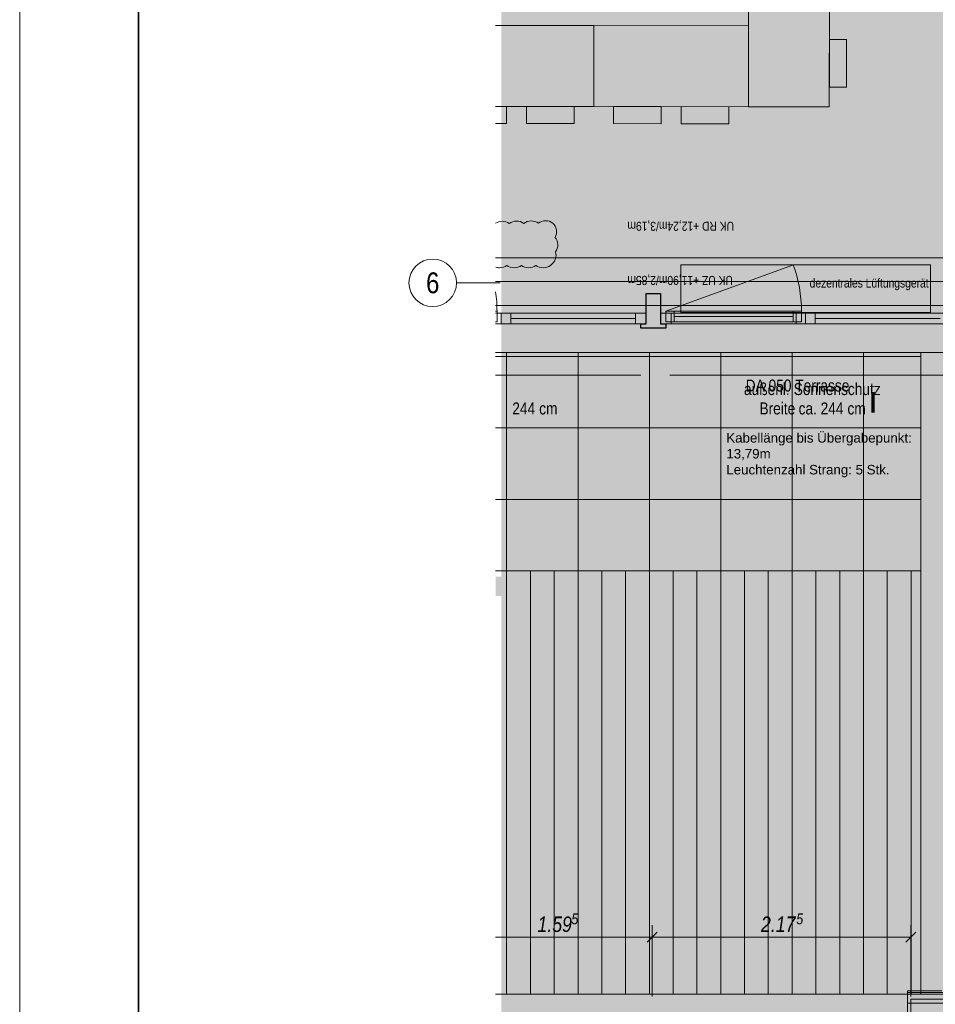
# Model space of a CAD drawing. Extents: x -620 to 300, y 62 to 1112.
# Tile 4 of 200: x -620 to -466, y 263 to 429. Entities that reach past the tile are written whole.
import ezdxf
from ezdxf.enums import TextEntityAlignment as Align
from ezdxf.lldxf.tags import DXFTag

# ---------------------------------------------------------------- set-up
doc = ezdxf.new("R2010")
doc.units = 0
doc.layers.get('0').update_dxf_attribs({"lineweight": 13})
for name, color, linetype, lineweight, true_color in [('00_E_ST_Handlaufleuchte_Bem', 7, 'Continuous', 5, 0x7d7d00), ('00_E_ST_Handlaufleuchte_Kabel', 3, 'Continuous', 18, 0x00ff00), ('00_E_ST_Handlaufleuchte–Handlauf-Position', 7, 'Continuous', 5, 0x0000b2), ('30 -33 Aussenwände- 7 Fassade_ Elemente', 7, 'Continuous', 9, 0x00aacc), ('30 -34 Innenwände- 6 Elemente', 7, 'Continuous', 9, 0xff6633), ('30 -35 Decken- 1 Konstruktion-Träger- Stahlbeton', 7, 'Continuous', 13, 0x33aa00), ('30 -35 Decken- 2.2 Treppen Außen', 9, 'Continuous', 9, 0x808080), ('30 -36 Dächer- 3 Dachbeläge', 7, 'Continuous', 15, 0x9999ff), ('30 -36 Dächer- 4 Dachbekleidungen', 7, 'Continuous', 9, 0xccccff), ('60- 61 allgemeine Ausstattung- 1 Möbel', 9, 'Continuous', 9, 0x808080), ('60- 61 allgemeine Ausstattung- 4 Terrassen', 9, 'Continuous', 9, 0x808080), ('70 -72 Beschriftung- 1 Beschriftung allgemein', 7, 'Continuous', 9, 0xff6633), ('70 -76 Bemaßung- 2 Allgemein', 9, 'Continuous', 5, 0x808080), ('70 -77 Revision- 2 Wolken', 7, 'Continuous', 18, 0x944cff), ('iwb_Layout Achsbezeichung', 1, 'Continuous', 13, 0xff0000), ('iwb_Layout BA_Markierung', 7, 'Continuous', 9, 0xbadcdc)]:
    doc.layers.add(name, color=color, linetype=linetype, lineweight=lineweight, true_color=true_color)
for name, color, linetype, lineweight in [('00_E_ST_Handlaufleuchte_Kabel_Text', 7, 'Continuous', 13), ('70 -71 Achsen- 1 Gebäudeachsen', 7, 'STRICHPUNKT2-A06CPVM0L0', 18), ('70 -72 Beschriftung- 5 Höhenkoten-A06CPVLXL0', 7, 'Continuous', 15), ('iwb_Plankopf Rahmen', 7, 'Continuous', 35)]:
    doc.layers.add(name, color=color, linetype=linetype, lineweight=lineweight)
doc.styles.get("Standard").update_dxf_attribs({"font": 'ARIALN.TTF'})
tags = doc.linetypes.add('grob-A06CPVLVL0', pattern=[14, 3, -8, 3]).pattern_tags.tags
tags[8:9] = [DXFTag(74, 4), DXFTag(75, 0), DXFTag(340, '0'), DXFTag(46, 0.0), DXFTag(50, 0.0), DXFTag(44, 0.0), DXFTag(45, 0.0)]
tags[6:7] = [DXFTag(74, 4), DXFTag(75, 0), DXFTag(340, '0'), DXFTag(46, 0.0), DXFTag(50, 0.0), DXFTag(44, 0.0), DXFTag(45, 0.0)]
tags[4:5] = [DXFTag(74, 4), DXFTag(75, 0), DXFTag(340, '0'), DXFTag(46, 0.0), DXFTag(50, 0.0), DXFTag(44, 0.0), DXFTag(45, 0.0)]
tags = doc.linetypes.add('STRICHPUNKT2', pattern=[12.7, 6.35, -3.175, 0, -3.175]).pattern_tags.tags
tags[10:11] = [DXFTag(74, 4), DXFTag(75, 0), DXFTag(340, '0'), DXFTag(46, 0.0), DXFTag(50, 0.0), DXFTag(44, 0.0), DXFTag(45, 0.0)]
tags[8:9] = [DXFTag(74, 4), DXFTag(75, 0), DXFTag(340, '0'), DXFTag(46, 0.0), DXFTag(50, 0.0), DXFTag(44, 0.0), DXFTag(45, 0.0)]
tags[6:7] = [DXFTag(74, 4), DXFTag(75, 0), DXFTag(340, '0'), DXFTag(46, 0.0), DXFTag(50, 0.0), DXFTag(44, 0.0), DXFTag(45, 0.0)]
tags[4:5] = [DXFTag(74, 4), DXFTag(75, 0), DXFTag(340, '0'), DXFTag(46, 0.0), DXFTag(50, 0.0), DXFTag(44, 0.0), DXFTag(45, 0.0)]
tags = doc.linetypes.add('STRICHPUNKT2-A06CPVM0L0', pattern=[12.7, 6.35, -3.175, 0, -3.175]).pattern_tags.tags
tags[10:11] = [DXFTag(74, 4), DXFTag(75, 0), DXFTag(340, '0'), DXFTag(46, 0.0), DXFTag(50, 0.0), DXFTag(44, 0.0), DXFTag(45, 0.0)]
tags[8:9] = [DXFTag(74, 4), DXFTag(75, 0), DXFTag(340, '0'), DXFTag(46, 0.0), DXFTag(50, 0.0), DXFTag(44, 0.0), DXFTag(45, 0.0)]
tags[6:7] = [DXFTag(74, 4), DXFTag(75, 0), DXFTag(340, '0'), DXFTag(46, 0.0), DXFTag(50, 0.0), DXFTag(44, 0.0), DXFTag(45, 0.0)]
tags[4:5] = [DXFTag(74, 4), DXFTag(75, 0), DXFTag(340, '0'), DXFTag(46, 0.0), DXFTag(50, 0.0), DXFTag(44, 0.0), DXFTag(45, 0.0)]

# ---------------------------------------------------------------- blocks, each defined once
blk = doc.blocks.new('Polygon-A06CPVLNL0')
at = {"color": 0, "linetype": 'ByBlock', "lineweight": -2, "ltscale": 0.13}
blk.add_solid([(-459.48, 86.61), (-538.63, 86.4), (-459.32, 1083.81), (-538.63, 1083.81)], dxfattribs=at)
blk = doc.blocks.new('Referenz-A06CPVM1L0')
at = {"layer": '30 -33 Aussenwände- 7 Fassade_ Elemente', "color": 0, "linetype": 'Continuous', "ltscale": 0.13}
for p, q in [((-539.61, 388.61), (-460.68, 388.61)), ((-539.38, 379.66), (-539.61, 379.66)), ((-538.68, 379.31), (-539.61, 379.31)), ((-539.38, 377.86), (-539.38, 379.66)), ((-538.68, 377.51), (-538.68, 379.31)), ((-514.28, 379.31), (-538.68, 379.31)), ((-514.28, 377.51), (-514.28, 379.31)), ((-487.48, 379.31), (-511.88, 379.31)), ((-511.88, 379.31), (-511.88, 377.51)), ((-488.18, 379.66), (-510.98, 379.66)), ((-510.98, 379.66), (-510.98, 377.86)), ((-488.18, 377.86), (-488.18, 379.66)), ((-463.08, 379.31), (-487.48, 379.31)), ((-487.48, 379.31), (-487.48, 377.51)), ((-539.61, 377.86), (-539.38, 377.86)), ((-539.61, 377.51), (-538.68, 377.51)), ((-538.68, 377.51), (-514.28, 377.51)), ((-511.88, 377.51), (-487.48, 377.51)), ((-510.98, 377.86), (-488.18, 377.86)), ((-487.48, 377.51), (-463.08, 377.51)), ((-457.58, 372.67), (-539.61, 372.67)), ((-468.12, 372.67), (-463.98, 372.67)), ((-468.12, 264.81), (-468.12, 372.67)), ((-470.36, 220.41), (-470.36, 264.81)), ((-470.36, 264.81), (-463.98, 264.81)), ((-463.98, 264.81), (-468.12, 264.81))]:
    blk.add_line(p, q, dxfattribs=at)
at = {"layer": '30 -33 Aussenwände- 7 Fassade_ Elemente', "color": 0, "linetype": 'grob-A06CPVLVL0', "ltscale": 0.13}
for p, q in [((-510.98, 379.66), (-489.55, 387.46)), ((-466.48, 387.41), (-508.48, 387.41)), ((-508.48, 387.41), (-508.48, 379.41)), ((-466.48, 379.41), (-466.48, 387.41)), ((-508.48, 379.41), (-466.48, 379.41))]:
    blk.add_line(p, q, dxfattribs=at)
at = {"layer": '30 -33 Aussenwände- 7 Fassade_ Elemente', "color": 0, "linetype": 'Continuous', "lineweight": 25, "ltscale": 0.25}
for p, q in [((-514.28, 377.51), (-514.28, 382.61)), ((-514.28, 382.61), (-511.88, 382.61)), ((-511.88, 382.61), (-511.88, 377.51)), ((-515.18, 376.81), (-515.18, 377.51)), ((-515.18, 377.51), (-514.28, 377.51)), ((-511.88, 377.51), (-510.98, 377.51)), ((-510.98, 377.51), (-510.98, 376.81)), ((-510.98, 376.81), (-515.18, 376.81))]:
    blk.add_line(p, q, dxfattribs=at)
at = {"layer": '30 -33 Aussenwände- 7 Fassade_ Elemente', "color": 0, "linetype": 'Continuous', "lineweight": 18, "ltscale": 0.18}
for p, q in [((-539.38, 379.66), (-539.61, 379.66)), ((-538.68, 379.31), (-539.61, 379.31)), ((-539.38, 377.86), (-539.38, 379.66)), ((-537.08, 379.31), (-538.68, 379.31)), ((-538.68, 379.31), (-538.68, 377.51)), ((-537.08, 377.51), (-537.08, 379.31)), ((-514.28, 379.31), (-516.08, 379.31)), ((-516.08, 379.31), (-516.08, 377.51)), ((-514.28, 377.51), (-514.28, 379.31)), ((-510.08, 379.31), (-511.88, 379.31)), ((-511.88, 379.31), (-511.88, 377.51)), ((-509.58, 379.66), (-510.98, 379.66)), ((-510.98, 379.66), (-510.98, 377.86)), ((-510.08, 377.51), (-510.08, 379.31)), ((-509.58, 377.86), (-509.58, 379.66)), ((-488.18, 379.66), (-489.58, 379.66)), ((-489.58, 379.66), (-489.58, 377.86)), ((-487.48, 379.31), (-489.08, 379.31)), ((-489.08, 379.31), (-489.08, 377.51)), ((-488.18, 377.86), (-488.18, 379.66)), ((-487.48, 377.51), (-487.48, 379.31)), ((-485.88, 379.31), (-487.48, 379.31)), ((-485.88, 377.51), (-485.88, 379.31)), ((-539.61, 377.86), (-539.38, 377.86)), ((-539.61, 377.51), (-538.68, 377.51)), ((-538.68, 377.51), (-537.08, 377.51)), ((-537.08, 378.41), (-516.08, 378.41)), ((-516.08, 377.51), (-514.28, 377.51)), ((-511.88, 377.51), (-510.08, 377.51)), ((-510.98, 377.86), (-509.58, 377.86)), ((-489.58, 378.76), (-509.58, 378.76)), ((-489.58, 377.86), (-488.18, 377.86)), ((-489.08, 377.51), (-487.48, 377.51)), ((-487.48, 377.51), (-485.88, 377.51)), ((-485.88, 378.41), (-464.88, 378.41))]:
    blk.add_line(p, q, dxfattribs=at)
at = {"layer": '30 -33 Aussenwände- 7 Fassade_ Elemente', "color": 0, "linetype": 'grob-A06CPVLVL0', "ltscale": 0.13}
for centre, end_param in [((-510.98, 379.66), 0.349066), ((-562.18, 379.66), 0.142192)]:
    blk.add_ellipse(centre, major_axis=(22.8, 0), ratio=1, start_param=0, end_param=end_param, dxfattribs=at)
at = {"layer": '30 -34 Innenwände- 6 Elemente', "color": 0, "linetype": 'Continuous', "ltscale": 0.13}
for p, q in [((-463.98, 264.81), (-470.36, 264.81)), ((-470.36, 264.81), (-470.36, 262.61))]:
    blk.add_line(p, q, dxfattribs=at)
at = {"layer": '30 -35 Decken- 1 Konstruktion-Träger- Stahlbeton', "color": 0, "linetype": 'grob-A06CPVLVL0', "lineweight": -2, "ltscale": 0.13}
for p, q in [((-539.61, 388.61), (-460.18, 388.61)), ((-539.61, 380.61), (-460.18, 380.61))]:
    blk.add_line(p, q, dxfattribs=at)
at = {"layer": '30 -35 Decken- 2.2 Treppen Außen', "color": 0, "linetype": 'grob-A06CPVLVL0', "ltscale": 0.13}
for p, q in [((-470.36, 264.81), (-539.61, 264.81)), ((-470.36, 220.41), (-470.36, 264.81)), ((-470.36, 262.61), (-470.36, 264.81))]:
    blk.add_line(p, q, dxfattribs=at)
at = {"layer": '30 -35 Decken- 2.2 Treppen Außen', "color": 0, "linetype": 'Continuous', "ltscale": 0.13}
for p, q in [((-539.61, 264.81), (-470.36, 264.81)), ((-470.36, 264.81), (-539.61, 264.81)), ((-470.36, 264.81), (-470.36, 262.61)), ((-470.36, 220.41), (-470.36, 264.81)), ((-470.36, 262.61), (-470.36, 264.81))]:
    blk.add_line(p, q, dxfattribs=at)
at = {"layer": '30 -36 Dächer- 3 Dachbeläge', "color": 0, "linetype": 'Continuous', "ltscale": 0.15}
for p, q in [((-464.58, 265.41), (-470.36, 265.41)), ((-470.36, 265.41), (-470.36, 262.41))]:
    blk.add_line(p, q, dxfattribs=at)
at = {"layer": '30 -36 Dächer- 3 Dachbeläge', "color": 0, "lineweight": 0}
for points in [[(-470.36, 262.41), (-470.36, 265.41), (-464.58, 262.41)], [(-464.58, 262.41), (-470.36, 265.41), (-464.58, 265.41)]]:
    blk.add_solid(points, dxfattribs=at)
at = {"layer": '30 -36 Dächer- 4 Dachbekleidungen', "color": 0, "linetype": 'Continuous', "ltscale": 0.13}
for p, q in [((-464.28, 265.11), (-470.36, 265.11)), ((-470.36, 265.11), (-470.36, 263.31)), ((-470.36, 263.31), (-462.48, 263.31))]:
    blk.add_line(p, q, dxfattribs=at)
at = {"layer": '60- 61 allgemeine Ausstattung- 1 Möbel', "color": 0, "linetype": 'Continuous', "ltscale": 0.13}
for p, q in [((-497.1, 414.01), (-497.06, 440.01)), ((-483.46, 440), (-483.5, 414)), ((-539.61, 427.67), (-523.08, 427.65)), ((-523.08, 427.65), (-523.1, 414.05)), ((-523.1, 414.05), (-523.08, 427.65)), ((-523.08, 427.65), (-497.08, 427.61)), ((-497.08, 427.61), (-497.1, 414.01)), ((-483.49, 417.3), (-483.48, 425.3)), ((-483.48, 425.3), (-480.6, 425.3)), ((-480.6, 425.3), (-480.61, 417.3)), ((-480.61, 417.3), (-483.49, 417.3)), ((-523.1, 414.05), (-539.61, 414.07)), ((-539.61, 414.07), (-537.79, 414.07)), ((-537.79, 414.07), (-537.8, 411.19)), ((-534.41, 411.19), (-534.4, 414.07)), ((-534.4, 414.07), (-526.4, 414.06)), ((-526.4, 414.06), (-526.41, 411.17)), ((-497.1, 414.01), (-523.1, 414.05)), ((-519.8, 411.17), (-519.79, 414.05)), ((-519.79, 414.05), (-511.79, 414.03)), ((-511.79, 414.03), (-511.8, 411.15)), ((-508.41, 411.15), (-508.4, 414.03)), ((-508.4, 414.03), (-500.4, 414.02)), ((-500.4, 414.02), (-500.41, 411.14)), ((-483.5, 414), (-497.1, 414.01)), ((-537.8, 411.19), (-539.61, 411.19)), ((-526.41, 411.17), (-534.41, 411.19)), ((-511.8, 411.15), (-519.8, 411.17)), ((-500.41, 411.14), (-508.41, 411.15))]:
    blk.add_line(p, q, dxfattribs=at)
at = {"layer": '60- 61 allgemeine Ausstattung- 4 Terrassen', "color": 0}
for p, q in [((-537.76, 372.67), (-537.76, 336.01)), ((-525.76, 372.67), (-525.76, 336.01)), ((-513.76, 372.67), (-513.76, 336.01)), ((-501.76, 372.67), (-501.76, 336.01)), ((-489.76, 372.67), (-489.76, 336.01)), ((-477.76, 372.67), (-477.76, 336.01)), ((-468.12, 372.01), (-539.61, 372.01)), ((-468.12, 360.01), (-539.61, 360.01)), ((-468.12, 348.01), (-539.61, 348.01)), ((-539.61, 336.01), (-468.12, 336.01)), ((-537.76, 264.81), (-537.76, 336.01)), ((-533.76, 264.81), (-533.76, 336.01)), ((-529.76, 264.81), (-529.76, 336.01)), ((-525.76, 264.81), (-525.76, 336.01)), ((-521.76, 264.81), (-521.76, 336.01)), ((-517.76, 264.81), (-517.76, 336.01)), ((-513.76, 264.81), (-513.76, 336.01)), ((-509.76, 264.81), (-509.76, 336.01)), ((-505.76, 264.81), (-505.76, 336.01)), ((-501.76, 264.81), (-501.76, 336.01)), ((-497.76, 264.81), (-497.76, 336.01)), ((-493.76, 264.81), (-493.76, 336.01)), ((-489.76, 264.81), (-489.76, 336.01)), ((-485.76, 264.81), (-485.76, 336.01)), ((-481.76, 264.81), (-481.76, 336.01)), ((-477.76, 264.81), (-477.76, 336.01)), ((-473.76, 264.81), (-473.76, 336.01)), ((-469.76, 264.81), (-469.76, 336.01)), ((-468.12, 336.01), (-468.12, 264.81)), ((-468.12, 264.81), (-539.61, 264.81)), ((-461.78, 264.01), (-469.78, 264.01)), ((-469.78, 264.01), (-469.78, 222.61))]:
    blk.add_line(p, q, dxfattribs=at)
at = {"layer": '60- 61 allgemeine Ausstattung- 4 Terrassen', "color": 7, "linetype": 'Continuous', "ltscale": 0.13, "true_color": 0xffffff}
for points in [[(-539.61, 331.77), (-519.89, 331.77), (-519.89, 335.01)], [(-539.61, 331.77), (-519.89, 335.01), (-539.61, 333.79)], [(-539.61, 333.79), (-519.89, 335.01), (-539.61, 335.01)]]:
    blk.add_solid(points, dxfattribs=at)
at = {"layer": '70 -71 Achsen- 1 Gebäudeachsen', "color": 0, "linetype": 'STRICHPUNKT2-A06CPVM0L0', "ltscale": 0.18}
blk.add_line((-539.61, 384.61), (75.88, 384.61), dxfattribs=at)
at = {"layer": '70 -72 Beschriftung- 1 Beschriftung allgemein', "color": 0, "linetype": 'Continuous', "ltscale": 0.13}
for p, q in [((-539.61, 368.86), (-515.18, 368.86)), ((-510.34, 368.86), (-463.34, 368.86))]:
    blk.add_line(p, q, dxfattribs=at)
at = {"layer": '70 -76 Bemaßung- 2 Allgemein', "color": 0, "lineweight": 0}
for points in [[(-517.21, 391.28), (-515.88, 388.61), (-514.54, 391.28)], [(-517.21, 385.94), (-515.88, 388.61), (-514.54, 385.94)]]:
    blk.add_solid(points, dxfattribs=at)
at = {"layer": '70 -77 Revision- 2 Wolken', "color": 0, "linetype": 'Continuous', "ltscale": 0.18}
for centre, major_axis, end_param in [((-538.51, 392.73), (-0.03, 2.03), 0.55965), ((-538.51, 392.73), (1.2, 1.64), 0.643501), ((-536.07, 392.76), (-0.03, 2.03), 0.643501), ((-536.07, 392.76), (1.2, 1.64), 0.643501), ((-533.63, 392.79), (-0.03, 2.03), 0.643501), ((-533.63, 392.79), (1.2, 1.64), 0.643501), ((-531.19, 392.82), (-0.03, 2.03), 0.643501), ((-531.19, 392.82), (1.2, 1.64), 0.643501), ((-531.41, 393), (2.01, 0.32), 0.643501), ((-531.41, 393), (1.8, -0.95), 0.643501), ((-531.19, 390.79), (2.03, 0.06), 0.643501), ((-531.19, 390.79), (1.66, -1.17), 0.643501), ((-531.49, 389.07), (1.9, -0.73), 0.643501), ((-538.94, 388.97), (0, -2.03), 0.643501), ((-536.5, 388.97), (-1.22, -1.63), 0.643501), ((-536.5, 388.97), (0, -2.03), 0.643501), ((-534.07, 388.97), (-1.22, -1.63), 0.643501), ((-534.07, 388.97), (0, -2.03), 0.643501), ((-531.63, 388.97), (-1.22, -1.63), 0.643501), ((-531.63, 388.97), (0, -2.03), 0.643501), ((-531.49, 389.07), (1.08, -1.72), 0.643501), ((-538.94, 388.97), (-0.66, -1.92), 0.333148)]:
    blk.add_ellipse(centre, major_axis=major_axis, ratio=1, start_param=0, end_param=end_param, dxfattribs=at)
at = {"layer": '30 -33 Aussenwände- 7 Fassade_ Elemente', "color": 0, "linetype": 'Continuous', "ltscale": 0.13, "insert": (-486.81, 385.13), "char_height": 1.5103, "attachment_point": 1}
blk.add_mtext('{\\fArial Narrow;dezentrales Lüftungsgerät}', dxfattribs=at)
at = {"layer": '30 -33 Aussenwände- 7 Fassade_ Elemente', "color": 0, "linetype": 'ByBlock', "ltscale": 0.13, "char_height": 0.0036, "attachment_point": 1}
for s, insert in [('{\\fArial Narrow;IFC_UUID}', (-526.58, 383.88)), ('{\\fArial Narrow;instanceID}', (-526.58, 383.88)), ('{\\fArial Narrow;IFC_UUID}', (-472.58, 383.88)), ('{\\fArial Narrow;instanceID}', (-472.58, 383.88))]:
    blk.add_mtext(s, dxfattribs=dict(at, insert=insert))
at = {"layer": '70 -72 Beschriftung- 1 Beschriftung allgemein', "color": 0, "linetype": 'Continuous', "ltscale": 0.13, "char_height": 2.0138, "attachment_point": 1}
for s, insert in [('{\\fArial Narrow;außenl.}', (-497.85, 367.56)), ('{\\fArial Narrow;Sonnenschutz}', (-489.49, 367.56)), ('{\\fArial Narrow;244}', (-536.81, 364.3)), ('{\\fArial Narrow;Breite}', (-495.25, 364.3)), ('{\\fArial Narrow;244}', (-484.97, 364.3)), ('{\\fArial Narrow;cm}', (-532.29, 364.3)), ('{\\fArial Narrow;ca.}', (-488.66, 364.3)), ('{\\fArial Narrow;cm}', (-480.45, 364.3))]:
    blk.add_mtext(s, dxfattribs=dict(at, insert=insert))
at = {"layer": '70 -72 Beschriftung- 1 Beschriftung allgemein', "color": 0, "linetype": 'Continuous', "ltscale": 0.13, "insert": (-476.73, 366.08), "char_height": 3.5241, "attachment_point": 1, "rotation": 0}
blk.add_mtext('{\\fArial Narrow|b1|i0;I}', dxfattribs=at)
at = {"layer": '70 -72 Beschriftung- 5 Höhenkoten-A06CPVLXL0', "color": 0, "linetype": 'Continuous', "ltscale": 0.15, "insert": (-497.56, 368.15), "char_height": 2.0138, "attachment_point": 1}
blk.add_mtext('{\\fArial Narrow;DA 050 Terrasse}', dxfattribs=at)
at = {"layer": '70 -76 Bemaßung- 2 Allgemein', "color": 0, "linetype": 'Continuous', "ltscale": 0.13, "char_height": 1.5103, "attachment_point": 1, "rotation": 180}
for s, insert in [('{\\fArial Narrow;UK RD +12,24m/3,19m}', (-499.52, 393.16)), ('{\\fArial Narrow;UK UZ +11,90m/2,85m}', (-499.72, 384.06))]:
    blk.add_mtext(s, dxfattribs=dict(at, insert=insert))
blk = doc.blocks.new('Maß-A06CPVNXL0')
at = {"color": 0, "linetype": 'ByBlock', "lineweight": -2, "ltscale": 0.13}
for p, q in [((-512.44, 275.26), (-514.13, 273.57)), ((-513.29, 276.41), (-513.29, 264.41)), ((-539.61, 274.41), (-513.29, 274.41))]:
    blk.add_line(p, q, dxfattribs=at)
at = {"color": 0, "linetype": 'ByBlock', "lineweight": -2, "ltscale": 0.13, "attachment_point": 1}
for s, insert, char_height in [('{\\fArial Narrow|b0|i1;5}', (-526.87, 278.4), 1.82), ('{\\fArial Narrow|b0|i1;1.59}', (-532.58, 277.88), 2.6)]:
    blk.add_mtext(s, dxfattribs=dict(at, insert=insert, char_height=char_height))
blk = doc.blocks.new('Polygon-A06CPVO5L0')
at = {"color": 0, "linetype": 'ByBlock', "lineweight": -2, "ltscale": 0.13}
for points in [[(-460.78, 261.61), (-460.78, 372.67), (-459.98, 372.67)], [(-460.78, 261.61), (-459.98, 372.67), (-459.98, 260.81)], [(-460.78, 261.61), (-459.98, 260.81), (-539.61, 260.81)], [(-460.78, 261.61), (-539.61, 260.81), (-539.61, 261.25)], [(-460.78, 261.61), (-539.61, 261.25), (-539.61, 261.61)]]:
    blk.add_solid(points, dxfattribs=at)
blk = doc.blocks.new('Maß-A06CPVOXL0')
at = {"color": 0, "linetype": 'ByBlock', "lineweight": -2, "ltscale": 0.13}
for p, q in [((-512.44, 275.26), (-514.13, 273.57)), ((-513.29, 276.41), (-513.29, 264.41)), ((-468.93, 275.26), (-470.62, 273.57)), ((-469.78, 276.41), (-469.78, 264.41)), ((-513.29, 274.41), (-469.78, 274.41))]:
    blk.add_line(p, q, dxfattribs=at)
at = {"color": 0, "linetype": 'ByBlock', "lineweight": -2, "ltscale": 0.13, "attachment_point": 1}
for s, insert, char_height in [('{\\fArial Narrow|b0|i1;5}', (-489.06, 278.4), 1.82), ('{\\fArial Narrow|b0|i1;2.17}', (-494.99, 277.88), 2.6)]:
    blk.add_mtext(s, dxfattribs=dict(at, insert=insert, char_height=char_height))
blk = doc.blocks.new('Polylinie-A06CPVPLL0')
at = {"color": 0, "linetype": 'ByBlock', "lineweight": -2, "ltscale": 0.18}
for points in [[(-460.28, 261.21), (-460.48, 261.41), (-460.28, 372.67), (-460.48, 372.67)], [(-539.61, 261.41), (-460.48, 261.41), (-539.61, 261.31)], [(-539.61, 261.31), (-460.48, 261.41), (-460.28, 261.21)], [(-539.61, 261.31), (-460.28, 261.21), (-539.61, 261.21)]]:
    blk.add_solid(points, dxfattribs=at)

msp = doc.modelspace()

# ---------------------------------------------------------------- linework, layer by layer
at = {"layer": 'iwb_Layout Achsbezeichung', "linetype": 'STRICHPUNKT2', "lineweight": 13, "ltscale": 0.39}
msp.add_line((-538.86, 384.41), (-546.19, 384.41), dxfattribs=at)
at = {"layer": 'iwb_Layout Achsbezeichung', "ltscale": 0.39}
msp.add_circle((-550.19, 384.41), 4, dxfattribs=at)
at = {"layer": 'iwb_Plankopf Rahmen', "color": 8, "lineweight": 13, "ltscale": 0.13, "true_color": 0x808080}
msp.add_lwpolyline([(300.35, 62.43), (-619.65, 62.43), (-619.65, 1112.43), (300.35, 1112.43), (300.35, 62.43)], close=True, dxfattribs=at)
at = {"layer": 'iwb_Plankopf Rahmen', "ltscale": 0.35}
msp.add_lwpolyline([(-599.65, 67.43), (-599.65, 1107.43), (295.35, 1107.43), (295.35, 67.43), (-599.65, 67.43)], close=True, dxfattribs=at)

# ---------------------------------------------------------------- block references
at = {"color": 8, "lineweight": 13, "ltscale": 0.13, "true_color": 0x808080}
msp.add_blockref('Referenz-A06CPVM1L0', (0, 0), dxfattribs=at)
at = {"layer": '00_E_ST_Handlaufleuchte_Bem', "ltscale": 0.13}
for name in ['Maß-A06CPVNXL0', 'Maß-A06CPVOXL0']:
    msp.add_blockref(name, (0, 0), dxfattribs=at)
at = {"layer": '00_E_ST_Handlaufleuchte_Kabel', "ltscale": 0.18}
msp.add_blockref('Polylinie-A06CPVPLL0', (0, 0), dxfattribs=at)
at = {"layer": '00_E_ST_Handlaufleuchte–Handlauf-Position', "ltscale": 0.13}
msp.add_blockref('Polygon-A06CPVO5L0', (0, 0), dxfattribs=at)
at = {"layer": 'iwb_Layout BA_Markierung', "ltscale": 0.13}
msp.add_blockref('Polygon-A06CPVLNL0', (0, 0), dxfattribs=at)

# ---------------------------------------------------------------- texts
at = {"layer": '00_E_ST_Handlaufleuchte_Kabel_Text', "ltscale": 0.13, "char_height": 1.6, "attachment_point": 1}
for s, insert in [('{\\fArial;Kabellänge bis Übergabepunkt:}', (-500.82, 359.15)), ('{\\fArial;13,79m}', (-500.82, 356.48)), ('{\\fArial;Leuchtenzahl Strang: 5 Stk.}', (-500.82, 353.8))]:
    msp.add_mtext(s, dxfattribs=dict(at, insert=insert))
at = {"layer": 'iwb_Layout Achsbezeichung', "ltscale": 0.39}
msp.add_text('6', height=3.5, dxfattribs=at).set_placement((-550.19, 384.41), align=Align.MIDDLE_CENTER)

doc.saveas('drawing.dxf')
